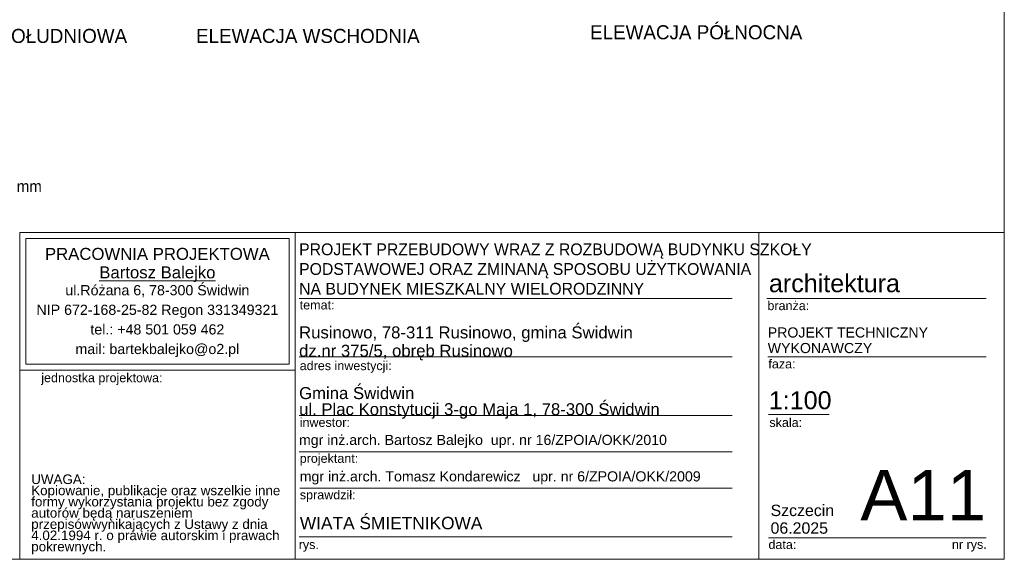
# Model space of a CAD drawing. Extents: x -279660 to -178910, y 68529 to 97979.
# Tile 32 of 44: x -196410 to -178910, y 69029 to 78629. Entities that reach past the tile are written whole.
import ezdxf

# ---------------------------------------------------------------- set-up
doc = ezdxf.new("R2010")
doc.units = 0
doc.header["$MEASUREMENT"] = 0
for name, color, linetype, lineweight in [('A-Opisy_Nr_Pióra__21', 7, 'Continuous', 9), ('Arch opisy_Nr_Pióra__21', 7, 'Continuous', 9), ('ARCH TABELA_Nr_Pióra__1', 7, 'Continuous', 25), ('ARCH TABELA_Nr_Pióra__21', 7, 'Continuous', 9), ('ARCH TABELA_Nr_Pióra__7', 7, 'Continuous', 13)]:
    doc.layers.add(name, color=color, linetype=linetype, lineweight=lineweight)
doc.styles.add('GENERATED_STYLE_10', font='arial.ttf')
doc.styles.add('GENERATED_STYLE_3', font='txt')
doc.styles.add('GENERATED_STYLE_6', font='txt')
doc.styles.add('GENERATED_STYLE_7', font='txt')
doc.styles.add('GENERATED_STYLE_8', font='arial.ttf')
doc.styles.add('GENERATED_STYLE_9', font='arial.ttf')

msp = doc.modelspace()

# ---------------------------------------------------------------- linework, layer by layer
at = {"layer": 'ARCH TABELA_Nr_Pióra__21', "linetype": 'Continuous'}
for p, q in [((-178910.3, 97479.1), (-178910.3, 69029.1)), ((-196410.3, 74840.2), (-191516.6, 74840.2)), ((-196410.3, 74840.2), (-178910.3, 74840.2)), ((-196410.3, 69029.1), (-196410.3, 74840.2)), ((-196303.9, 74733.9), (-191623, 74733.9)), ((-196303.9, 72499.8), (-196303.9, 74733.9)), ((-191623, 72499.8), (-191623, 74733.9)), ((-191516.6, 74840.2), (-191516.6, 69029.1)), ((-191516.6, 72393.4), (-191516.6, 74840.2)), ((-183272, 74840.2), (-183272, 69029.1)), ((-178910.3, 74840.2), (-178910.3, 69029.1)), ((-191516.6, 69029.1), (-191516.6, 74440.2)), ((-191444.4, 73670.2), (-183744.6, 73670.2)), ((-183132.6, 73670.2), (-179233.3, 73670.2)), ((-191444.4, 72630.2), (-183744.6, 72630.2)), ((-183115.2, 72630.2), (-179233.3, 72630.2)), ((-196303.9, 72499.8), (-191623, 72499.8)), ((-196410.3, 72393.4), (-191516.6, 72393.4)), ((-191444.4, 71590.2), (-183744.6, 71590.2)), ((-183103.4, 71607.6), (-182023.8, 71607.6)), ((-191444.4, 70941.7), (-183744.6, 70941.7)), ((-191433.7, 70293.1), (-183744.6, 70293.1)), ((-191444.4, 69429.1), (-183744.6, 69429.1)), ((-183103.4, 69411.5), (-180821.6, 69411.5)), ((-180821.6, 69411.5), (-179233.3, 69411.5)), ((-178910.3, 69029.1), (-219660.3, 69029.1)), ((-196410.3, 69029.1), (-191516.6, 69029.1)), ((-178910.3, 69029.1), (-191516.6, 69029.1))]:
    msp.add_line(p, q, dxfattribs=at)

# ---------------------------------------------------------------- texts
at = {"layer": 'A-Opisy_Nr_Pióra__21', "linetype": 'Continuous', "insert": (-197963.8, 75889.9), "char_height": 200, "width": 2155.3, "attachment_point": 4, "line_spacing_factor": 0.507937, "style": 'GENERATED_STYLE_3'}
msp.add_mtext('{słup profil zamknięty \\P10 x 10 cm\\Pgr. ścainki 5 mm}', dxfattribs=at)
at = {"layer": 'Arch opisy_Nr_Pióra__21', "linetype": 'Continuous', "char_height": 250, "attachment_point": 3, "style": 'GENERATED_STYLE_7'}
for s, insert in [('{ELEWACJA PÓŁNOCNA}', (-182501.2, 78529.9)), ('{ELEWACJA POŁUDNIOWA}', (-194501.2, 78464.8)), ('{ELEWACJA WSCHODNIA}', (-189301.2, 78464.8))]:
    msp.add_mtext(s, dxfattribs=dict(at, insert=insert))
at = {"layer": 'ARCH TABELA_Nr_Pióra__1', "linetype": 'Continuous'}
for s, insert, char_height, attachment_point, line_spacing_factor, style in [('{\\pt22543.3;PROJEKT PRZEBUDOWY WRAZ Z ROZBUDOWĄ BUDYNKU SZKOŁY \\P\\pt22543.3;PODSTAWOWEJ ORAZ ZMINANĄ SPOSOBU UŻYTKOWANIA \\P\\pt22543.3;NA BUDYNEK MIESZKALNY WIELORODZINNY}', (-191444.4, 73734.5), 210, 7, 1.001884, 'GENERATED_STYLE_6'), ('{PROJEKT TECHNICZNY\\PWYKONAWCZY}', (-183115.2, 73154.8), 180, 1, 0.923713, 'GENERATED_STYLE_8')]:
    msp.add_mtext(s, dxfattribs=dict(at, insert=insert, char_height=char_height, attachment_point=attachment_point, line_spacing_factor=line_spacing_factor, style=style))
at = {"layer": 'ARCH TABELA_Nr_Pióra__1', "linetype": 'Continuous', "insert": (-191430.6, 69784.3), "char_height": 220, "attachment_point": 1, "style": 'GENERATED_STYLE_10'}
msp.add_mtext('{WIATA ŚMIETNIKOWA}', dxfattribs=at)
at = {"layer": 'ARCH TABELA_Nr_Pióra__21', "linetype": 'Continuous', "insert": (-191444.4, 71529), "char_height": 212.766, "attachment_point": 7, "line_spacing_factor": 0.807442, "style": 'GENERATED_STYLE_8'}
msp.add_mtext('{Gmina Świdwin\\Pul. Plac Konstytucji 3-go Maja 1, 78-300 Świdwin}', dxfattribs=at)
at = {"layer": 'ARCH TABELA_Nr_Pióra__7', "linetype": 'Continuous'}
for s, insert, char_height, attachment_point, line_spacing_factor, style in [('{PRACOWNIA PROJEKTOWA\\P\\LBartosz Balejko}', (-193963.4, 74568.9), 212.766, 2, 0.926719, 'GENERATED_STYLE_9'), ('{Rusinowo, 78-311 Rusinowo, gmina Świdwin \\Pdz.nr 375/5, obręb Rusinowo}', (-191444.4, 72569), 212.766, 7, 0.918867, 'GENERATED_STYLE_8'), ('{Szczecin \\P06.2025}', (-183064.7, 70000.5), 202.13, 1, 0.930826, 'GENERATED_STYLE_8')]:
    msp.add_mtext(s, dxfattribs=dict(at, insert=insert, char_height=char_height, attachment_point=attachment_point, line_spacing_factor=line_spacing_factor, style=style))
at = {"layer": 'ARCH TABELA_Nr_Pióra__7', "linetype": 'Continuous', "style": 'GENERATED_STYLE_8'}
for s, insert, char_height, attachment_point in [('{architektura}', (-183094, 74099.9), 319.16, 1), ('{temat:}', (-191433.7, 73633.8), 159.58, 1), ('{branża:}', (-183120.8, 73621.5), 159.58, 1), ('{adres inwestycji:}', (-191433.7, 72554.1), 159.58, 1), ('{faza:}', (-183103.4, 72585.2), 159.58, 1), ('{jednostka projektowa:}', (-196027.3, 72338.8), 159.58, 1), ('{1:100}', (-183096.1, 72018.8), 319.16, 1), ('{inwestor:}', (-191433.7, 71545.2), 159.58, 1), ('{skala:}', (-183085.7, 71543.3), 159.58, 1), ('{mgr inż.arch. Bartosz Balejko  upr. nr 16/ZPOIA/OKK/2010}', (-191446.6, 71243.6), 180, 1), ('{projektant:}', (-191433.7, 70905.2), 159.58, 1), ('{mgr inż.arch. Tomasz Kondarewicz   upr. nr 6/ZPOIA/OKK/2009}', (-191433.7, 70595), 180, 1), ('{A11}', (-179233.3, 70620.1), 900, 3), ('{sprawdził:}', (-191431.6, 70256.6), 159.58, 1), ('{rys.}', (-191451.6, 69371.9), 159.58, 1), ('{data:}', (-183102, 69371.9), 159.58, 1), ('{nr rys.}', (-179841.2, 69375), 159.58, 1)]:
    msp.add_mtext(s, dxfattribs=dict(at, insert=insert, char_height=char_height, attachment_point=attachment_point))
for s, insert, char_height, width, attachment_point, line_spacing_factor in [('{ul.Różana 6, 78-300 Świdwin\\PNIP 672-168-25-82 Regon 331349321\\Ptel.: +48 501 059 462\\Pmail: bartekbalejko@o2.pl}', (-193963.4, 73907), 180.852, 4680.851, 2, 1.156383), ('{UWAGA:\\PKopiowanie, publikacje oraz wszelkie inne formy wykorzystania projektu bez zgody autorów będą naruszeniem przepisówwynikających z Ustawy z dnia 4.02.1994 r. o prawie autorskim i prawach pokrewnych.}', (-196205.2, 70538.8), 170.2128, 4483.408, 1, 0.703415)]:
    msp.add_mtext(s, dxfattribs=dict(at, insert=insert, char_height=char_height, width=width, attachment_point=attachment_point, line_spacing_factor=line_spacing_factor))

doc.saveas('drawing.dxf')
